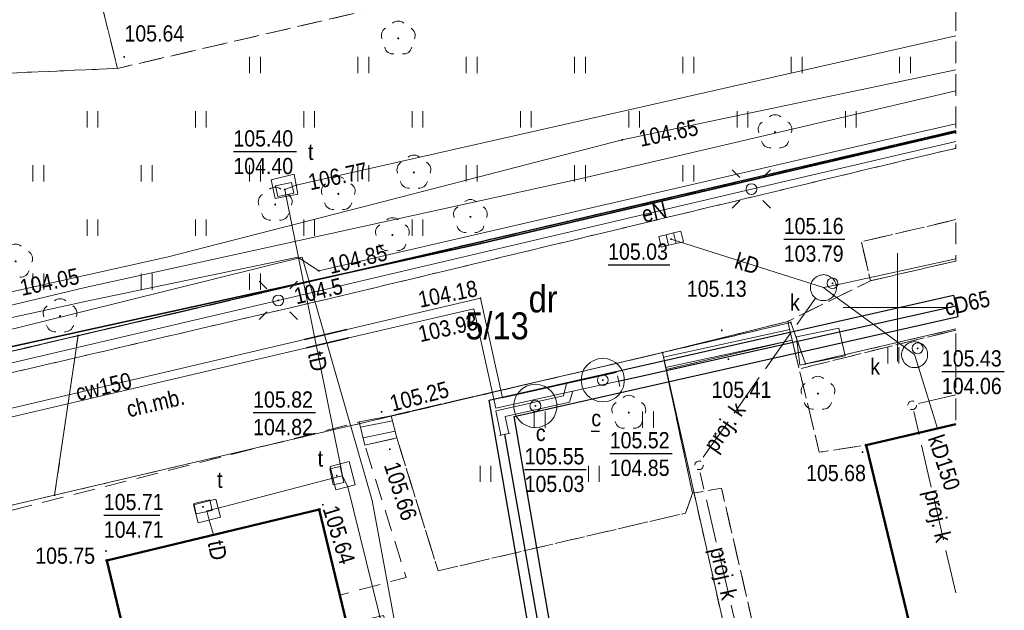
# Model space of a CAD drawing. Extents: x 7490163 to 7490671, y 5783984 to 5784563.
# Tile 40 of 43: x 7490459 to 7490505, y 5784386 to 5784413. Entities that reach past the tile are written whole.
import ezdxf
from ezdxf.enums import TextEntityAlignment as Align

# ---------------------------------------------------------------- set-up
doc = ezdxf.new("R2010")
doc.units = 0
doc.header["$MEASUREMENT"] = 0
for name, pattern in [('218-500', [1, 0.5, -0.5]), ('219-500', [0]), ('mz1.0_0.5', [1.5, 1, -0.5]), ('mz2.0_0.5', [2.5, 2, -0.5])]:
    doc.linetypes.add(name, pattern=pattern)
doc.layers.get('0').update_dxf_attribs({"linetype": 'CONTINUOUS', "lineweight": 5})
doc.layers.get('0').transparency = 0.8
for name, color, linetype, transparency in [('203-Punkt załamania granicy działki nie stabilizowany', 7, 'CONTINUOUS', 0.8), ('210-Oznaczenie użytku', 7, 'CONTINUOUS', 0.8), ('211-Nr działki', 7, 'CONTINUOUS', 0.8), ('218-Granica użytku', 7, 'CONTINUOUS', 0.8), ('219-Linia granicy', 7, 'CONTINUOUS', 0.8), ('312-Budynek (powierzchnia)', 7, 'CONTINUOUS', 0.8), ('320-część budynku wyodrębniona ze względu na liczbę kondygnacji naziemnych (powierzchnia)', 7, 'CONTINUOUS', 0.8), ('chodnik (powierzchnia)', 7, 'CONTINUOUS', 0.8), ('chodnik (powierzchnia)-Atr17', 7, 'CONTINUOUS', 0.8), ('drzewo liściaste (punkt)', 7, 'CONTINUOUS', 0.8), ('kanał ciepłowniczy (linia)', 7, 'CONTINUOUS', 0.8), ('komora podziemna - przewód ciepłowniczy (powierzchnia)', 7, 'CONTINUOUS', 0.8), ('komora podziemna - przewód kanalizacyjny (powierzchnia)', 7, 'CONTINUOUS', 0.8), ('komora podziemna - przewód telekomunikacyjny (powierzchnia)', 7, 'CONTINUOUS', 0.8), ('kratka ściekowa (punkt)', 7, 'CONTINUOUS', 0.8), ('latarnia (punkt)', 7, 'CONTINUOUS', 0.8), ('ogrodzenie trwałe (linia)', 7, 'CONTINUOUS', 0.8), ('plac gier i zabaw (powierzchnia)', 7, 'CONTINUOUS', 0.8), ('przewód ciepłowniczy (linia)', 7, 'CONTINUOUS', 0.8), ('przewód ciepłowniczy (linia)-Atr1', 7, 'CONTINUOUS', 0.8), ('przewód elektroenergetyczny (linia)', 7, 'CONTINUOUS', 0.8), ('przewód elektroenergetyczny (linia)-Atr1', 7, 'CONTINUOUS', 0.8), ('przewód kanalizacyjny (linia)', 7, 'CONTINUOUS', 0.8), ('przewód kanalizacyjny (linia)-Atr1', 7, 'CONTINUOUS', 0.8), ('przewód kanalizacyjny - projektowany lub w budowie (linia) - ob. projektowany', 7, 'CONTINUOUS', 0.8), ('przewód kanalizacyjny - projektowany lub w budowie (linia) - ob. projektowany-Atr1', 7, 'CONTINUOUS', 0.8), ('przewód telekomunikacyjny (linia)', 7, 'CONTINUOUS', 0.8), ('przewód telekomunikacyjny (linia)-Atr1', 7, 'CONTINUOUS', 0.8), ('Punkt budynku', 7, 'CONTINUOUS', 0.8), ('punkt o określonej wysokości (sieć ciepłownicza)', 7, 'CONTINUOUS', 0.8), ('punkt o określonej wysokości (sieć ciepłownicza)-Atr2', 7, 'CONTINUOUS', 0.8), ('punkt o określonej wysokości (sieć ciepłownicza)-Atr3', 7, 'CONTINUOUS', 0.8), ('punkt o określonej wysokości (sieć elektroenergetyczna)', 7, 'CONTINUOUS', 0.8), ('punkt o określonej wysokości (sieć elektroenergetyczna)-Atr2', 7, 'CONTINUOUS', 0.8), ('punkt o określonej wysokości (sieć kanalizacyjna)', 7, 'CONTINUOUS', 0.8), ('punkt o określonej wysokości (sieć kanalizacyjna)-Atr2', 7, 'CONTINUOUS', 0.8), ('punkt o określonej wysokości (sieć kanalizacyjna)-Atr3', 7, 'CONTINUOUS', 0.8), ('punkt o określonej wysokości (sieć telekomunikacyjna)', 7, 'CONTINUOUS', 0.8), ('punkt o określonej wysokości (sieć telekomunikacyjna)-Atr2', 7, 'CONTINUOUS', 0.8), ('punkt o określonej wysokości (sieć telekomunikacyjna)-Atr3', 7, 'CONTINUOUS', 0.8), ('punkt wysokościowy sztuczny', 7, 'CONTINUOUS', 0.8), ('punkt wysokościowy sztuczny-Atr2', 7, 'CONTINUOUS', 0.8), ('punkt zmiany cech lub źródła danych o położeniu przewodu (sieć ciepłownicza)', 7, 'CONTINUOUS', 0.8), ('rura ochronna - przewód ciepłowniczy (linia)', 7, 'CONTINUOUS', 0.8), ('schody w ciągu komunikacyjnym', 7, 'CONTINUOUS', 0.8), ('trawnik (powierzchnia)', 7, 'CONTINUOUS', 0.8), ('trawnik (powierzchnia) - symbol', 7, 'CONTINUOUS', 0.8), ('urządzenie techniczne projektowane lub w budowie (sieć kanalizacyjna) - punkt - ob. projektowany', 7, 'CONTINUOUS', 0.8), ('Wstawianie ramki sekcyjnej z opisem', 7, 'CONTINUOUS', 0.8), ('właz okrągły - siec ciepłownicza (punkt)', 7, 'CONTINUOUS', 0.8), ('właz okrągły - siec ciepłownicza (punkt)-Atr17', 7, 'CONTINUOUS', 0.8), ('właz okrągły - siec kanalizacyjna (punkt)', 7, 'CONTINUOUS', 0.8), ('właz okrągły - siec kanalizacyjna (punkt)-Atr17', 7, 'CONTINUOUS', 0.8), ('właz prostokątny - siec telekomunikacyjna (punkt)', 7, 'CONTINUOUS', 0.8), ('właz prostokątny - siec telekomunikacyjna (punkt)-Atr17', 7, 'CONTINUOUS', 0.8)]:
    doc.layers.add(name, color=color, linetype=linetype, transparency=transparency)
doc.styles.get("Standard").update_dxf_attribs({"font": 'txt', "width": 0.75})
doc.linetypes.add('902-500', pattern='A,3.75,0,[1,ksztalty.shx,S=0.5,R=0,X=0,Y=0],3.75', length=7.5)

# ---------------------------------------------------------------- blocks, each defined once
blk = doc.blocks.new('PW02')
at = {"linetype": 'Continuous', "lineweight": 13}
h = blk.add_hatch(color=0, dxfattribs=at)
edge = h.paths.add_edge_path()
edge.add_arc((0, 0), 0.045, 0, 360)
blk = doc.blocks.new('US22B')
at = {"color": 0, "linetype": 'Continuous', "lineweight": 0}
blk.add_lwpolyline([(-0.375, -0.25), (0.375, -0.25), (0.375, 0.25), (-0.375, 0.25)], close=True, dxfattribs=at)
blk = doc.blocks.new('PW01')
at = {"linetype": 'Continuous', "lineweight": 13}
h = blk.add_hatch(color=0, dxfattribs=at)
edge = h.paths.add_edge_path()
edge.add_arc((0, 0), 0.045, 0, 360)
blk = doc.blocks.new('SM01')
at = {"color": 0, "linetype": 'Continuous', "lineweight": 13}
for p, q in [((-0.53, 0.531), (-0.883, 0.884)), ((0.531, 0.531), (0.884, 0.884)), ((-0.53, -0.53), (-0.883, -0.883)), ((0.531, -0.53), (0.884, -0.883))]:
    blk.add_line(p, q, dxfattribs=at)
blk.add_circle((0, 0), 0.25, dxfattribs=at)
blk = doc.blocks.new('OP021')
at = {"linetype": 'Continuous', "lineweight": 13}
h = blk.add_hatch(color=0, dxfattribs=at)
edge = h.paths.add_edge_path()
edge.add_arc((0, 0), 0.05, 0, 360)
at = {"color": 0, "linetype": 'Continuous', "lineweight": 13}
for centre, start, end in [((-0.38, 0.124), 121.308, 202.548), ((0, 0.4), 49.272, 130.728), ((0.38, 0.124), 337.452, 58.692), ((-0.235, -0.324), 193.221, 274.871), ((0.235, -0.324), 265.129, 346.779)]:
    blk.add_arc(centre, 0.4, start, end, dxfattribs=at)
blk = doc.blocks.new('XX_01')
at = {"color": 0, "linetype": 'Continuous', "lineweight": 13}
blk.add_line((0, -0.25), (0, 0.25), dxfattribs=at)
blk = doc.blocks.new('US22')
at = {"color": 0, "linetype": 'Continuous', "lineweight": 13}
blk.add_circle((0, 0), 0.25, dxfattribs=at)
blk = doc.blocks.new('US05')
at = {"color": 0, "linetype": 'Continuous', "lineweight": 13}
for p, q in [((-0.525, -0.25), (-0.525, 0.25)), ((-0.525, 0.25), (-0.175, 0.25)), ((-0.175, -0.25), (-0.175, 0.25)), ((-0.175, 0.25), (0.175, 0.25)), ((0.175, -0.25), (0.175, 0.25)), ((0.175, 0.25), (0.525, 0.25)), ((0.525, -0.25), (0.525, 0.25)), ((-0.525, -0.25), (-0.175, -0.25)), ((-0.175, -0.25), (0.175, -0.25)), ((0.175, -0.25), (0.525, -0.25))]:
    blk.add_line(p, q, dxfattribs=at)
blk = doc.blocks.new('TU04')
at = {"color": 0, "linetype": 'Continuous', "lineweight": 13}
for p, q in [((0, 0), (0, 0.75)), ((0.5, 0), (0.5, 0.75))]:
    blk.add_line(p, q, dxfattribs=at)
blk = doc.blocks.new('US01P')
at = {"color": 0, "linetype": 'Continuous', "lineweight": 13}
for points in [[(0.082, 0.181), (0.072, 0.186), (0.034, 0.197), (-0.006, 0.2), (-0.046, 0.194), (-0.084, 0.182), (-0.118, 0.161), (-0.148, 0.135), (-0.172, 0.103), (-0.189, 0.066), (-0.198, 0.028), (-0.2, -0.001)], [(-0.082, -0.182), (-0.061, -0.191), (-0.022, -0.199), (0.018, -0.199), (0.057, -0.192), (0.094, -0.177), (0.127, -0.155), (0.155, -0.126), (0.177, -0.093), (0.192, -0.056), (0.199, -0.016), (0.2, 0)]]:
    blk.add_lwpolyline(points, dxfattribs=at)
blk = doc.blocks.new('203')
at = {"linetype": 'Continuous', "lineweight": 0}
h = blk.add_hatch(color=0, dxfattribs=at)
edge = h.paths.add_edge_path()
edge.add_arc((0, 0), 0.045, 0, 360)
blk = doc.blocks.new('PUNKTBUD')
at = {"color": 0}
blk.add_circle((0, 0), 0.045, dxfattribs=at)

msp = doc.modelspace()

# ---------------------------------------------------------------- linework, layer by layer
at = {"layer": '218-Granica użytku', "color": 3, "linetype": '218-500', "lineweight": 18, "flags": 128}
for points in [[(7490502.69, 5784408.164), (7490462.18, 5784398.7)], [(7490489.15, 5784397.91), (7490495.08, 5784399.3)], [(7490495.08, 5784399.3), (7490495.75, 5784397.39)], [(7490462.18, 5784398.7), (7490453.72, 5784396.71)], [(7490461.1, 5784391.33), (7490462.18, 5784398.7)], [(7490495.75, 5784397.39), (7490502.69, 5784399.002)], [(7490489.15, 5784397.91), (7490461.1, 5784391.33)], [(7490497.71, 5784359.9), (7490489.15, 5784397.91)], [(7490461.1, 5784391.33), (7490448.6, 5784388.4)]]:
    msp.add_lwpolyline(points, dxfattribs=at)
at = {"layer": '219-Linia granicy', "color": 7, "linetype": '219-500', "lineweight": 18, "flags": 128}
for points in [[(7490502.69, 5784408.164), (7490462.18, 5784398.7)], [(7490495.08, 5784399.3), (7490489.15, 5784397.91)], [(7490495.08, 5784399.3), (7490495.75, 5784397.39)], [(7490453.72, 5784396.71), (7490462.18, 5784398.7)], [(7490462.18, 5784398.7), (7490461.1, 5784391.33)], [(7490502.69, 5784399.002), (7490495.75, 5784397.39)], [(7490461.1, 5784391.33), (7490489.15, 5784397.91)], [(7490489.15, 5784397.91), (7490497.71, 5784359.9)], [(7490461.1, 5784391.33), (7490448.6, 5784388.4)]]:
    msp.add_lwpolyline(points, dxfattribs=at)
at = {"layer": '312-Budynek (powierzchnia)', "color": 7, "linetype": 'Continuous', "lineweight": 50, "flags": 128}
for points in [[(7490498.56, 5784393.64), (7490502.69, 5784394.61)], [(7490502.69, 5784376.575), (7490498.56, 5784393.64)], [(7490463.51, 5784388.31), (7490473.31, 5784390.67)], [(7490473.31, 5784390.67), (7490474.58, 5784385.37)], [(7490471.16, 5784356.44), (7490463.51, 5784388.31)]]:
    msp.add_lwpolyline(points, dxfattribs=at)
at = {"layer": '320-część budynku wyodrębniona ze względu na liczbę kondygnacji naziemnych (powierzchnia)', "color": 7, "linetype": 'Continuous', "lineweight": 18, "flags": 128}
msp.add_lwpolyline([(7490478.24, 5784369.62), (7490475.22, 5784382.24), (7490474.58, 5784385.37), (7490473.31, 5784390.67), (7490463.51, 5784388.31), (7490471.16, 5784356.44), (7490480.85, 5784358.77), (7490479.03, 5784366.37)], close=True, dxfattribs=at)
at = {"layer": 'chodnik (powierzchnia)', "color": 7, "linetype": 'mz1.0_0.5', "lineweight": 18, "flags": 128}
for points in [[(7490442.68, 5784393.19), (7490454.2, 5784395.84), (7490474.32, 5784400.53), (7490501.67, 5784407.11), (7490502.69, 5784407.342)], [(7490502.69, 5784404.05), (7490498.33, 5784403.03), (7490498.76, 5784401.23), (7490494.94, 5784399.35), (7490489.15, 5784397.91), (7490476.64, 5784395), (7490475.16, 5784394.71), (7490454.83, 5784389.55), (7490444.14, 5784387.35), (7490442.96, 5784385.37), (7490438.82, 5784393.1), (7490442.68, 5784393.19)], [(7490502.69, 5784398.946), (7490495.46, 5784397.16), (7490495.14, 5784398.49), (7490494.94, 5784399.35), (7490498.76, 5784401.23), (7490502.69, 5784402.14)], [(7490502.69, 5784354.388), (7490500.52, 5784353.75), (7490499.38, 5784359.13), (7490491.88, 5784391.65), (7490490.54, 5784391.42), (7490489.32, 5784397.13), (7490495.14, 5784398.49)], [(7490495.14, 5784398.49), (7490495.46, 5784397.16), (7490496.39, 5784393.31), (7490498.56, 5784393.64), (7490502.69, 5784376.575)], [(7490499.38, 5784359.13), (7490491.88, 5784391.65), (7490490.54, 5784391.42), (7490490.22, 5784390.5), (7490478.8, 5784387.84), (7490476.89, 5784393.97), (7490475.42, 5784393.64), (7490477.32, 5784387.53), (7490474.26, 5784386.72), (7490474.58, 5784385.37), (7490476.28, 5784385.78), (7490477.02, 5784382.67), (7490477.36, 5784380.51), (7490478.9, 5784380.18), (7490480.81, 5784372.04), (7490477.82, 5784371.36), (7490478.24, 5784369.62), (7490479.78, 5784370), (7490480.56, 5784366.74), (7490480.99, 5784364.7), (7490493.33, 5784367.51), (7490494.15, 5784367.1), (7490497.59, 5784352.17), (7490492.86, 5784351.11), (7490493, 5784350.43), (7490494.29, 5784350.74), (7490495.02, 5784347.62), (7490493.72, 5784347.32), (7490494.28, 5784344.86), (7490498.3, 5784345.94), (7490499.26, 5784345.28), (7490501.05, 5784337.18), (7490500.66, 5784336.44), (7490496.38, 5784335.55), (7490496.63, 5784334.43), (7490498.02, 5784334.74), (7490498.72, 5784331.63), (7490499.23, 5784329.39), (7490502.08, 5784330.05), (7490502.39, 5784329.89), (7490502.69, 5784329.961)]]:
    msp.add_lwpolyline(points, dxfattribs=at)
at = {"layer": 'kanał ciepłowniczy (linia)', "color": 212, "linetype": 'CONTINUOUS', "lineweight": 25}
for p, q in [((7490481.156, 5784395.723), (7490502.58, 5784400.56)), ((7490502.58, 5784400.56), (7490502.69, 5784400.072)), ((7490502.8, 5784399.584), (7490502.69, 5784400.072)), ((7490482.304, 5784394.957), (7490502.8, 5784399.584)), ((7490484.127, 5784378.517), (7490481.156, 5784395.723)), ((7490485.113, 5784378.683), (7490482.304, 5784394.957))]:
    msp.add_line(p, q, dxfattribs=at)
at = {"layer": 'kanał ciepłowniczy (linia)', "color": 212, "linetype": 'Continuous', "lineweight": 25, "flags": 128}
for points in [[(7490487.13, 5784396.59), (7490502.69, 5784400.078)], [(7490495.02, 5784341.56), (7490500.62, 5784342.69), (7490497.34, 5784358.69), (7490494.33, 5784373.76), (7490485.82, 5784372.49), (7490485.27, 5784374.86), (7490485.16, 5784375.45), (7490484.71, 5784378.05), (7490484.62, 5784378.6), (7490481.88, 5784394.14)]]:
    msp.add_lwpolyline(points, dxfattribs=at)
at = {"layer": 'komora podziemna - przewód ciepłowniczy (powierzchnia)', "color": 212, "linetype": 'Continuous', "lineweight": 18, "flags": 128}
for points in [[(7490486.19, 5784397.62), (7490486.4, 5784397.64), (7490486.61, 5784397.62), (7490486.81, 5784397.55), (7490486.99, 5784397.45), (7490487.14, 5784397.31), (7490487.27, 5784397.14), (7490487.35, 5784396.95), (7490487.39, 5784396.74), (7490487.39, 5784396.54), (7490487.35, 5784396.33), (7490487.27, 5784396.14), (7490487.14, 5784395.97), (7490486.99, 5784395.83), (7490486.81, 5784395.73), (7490486.61, 5784395.66), (7490486.4, 5784395.64), (7490486.19, 5784395.66), (7490485.99, 5784395.73), (7490485.81, 5784395.83), (7490485.66, 5784395.97), (7490485.53, 5784396.14), (7490485.45, 5784396.33), (7490485.41, 5784396.54), (7490485.41, 5784396.74), (7490485.45, 5784396.95), (7490485.53, 5784397.14), (7490485.66, 5784397.31), (7490485.81, 5784397.45), (7490485.99, 5784397.55)], [(7490483.08, 5784396.43), (7490483.29, 5784396.45), (7490483.5, 5784396.43), (7490483.7, 5784396.36), (7490483.88, 5784396.26), (7490484.03, 5784396.12), (7490484.16, 5784395.95), (7490484.24, 5784395.76), (7490484.28, 5784395.55), (7490484.28, 5784395.35), (7490484.24, 5784395.14), (7490484.16, 5784394.95), (7490484.03, 5784394.78), (7490483.88, 5784394.64), (7490483.7, 5784394.54), (7490483.5, 5784394.47), (7490483.29, 5784394.45), (7490483.08, 5784394.47), (7490482.88, 5784394.54), (7490482.7, 5784394.64), (7490482.55, 5784394.78), (7490482.42, 5784394.95), (7490482.34, 5784395.14), (7490482.3, 5784395.35), (7490482.3, 5784395.55), (7490482.34, 5784395.76), (7490482.42, 5784395.95), (7490482.55, 5784396.12), (7490482.7, 5784396.26), (7490482.88, 5784396.36)]]:
    msp.add_lwpolyline(points, close=True, dxfattribs=at)
at = {"layer": 'komora podziemna - przewód kanalizacyjny (powierzchnia)', "color": 34, "linetype": 'Continuous', "lineweight": 18, "flags": 128}
for points in [[(7490497.18, 5784400.91), (7490497.18, 5784400.85), (7490497.17, 5784400.79), (7490497.16, 5784400.73), (7490497.14, 5784400.68), (7490497.11, 5784400.62), (7490497.08, 5784400.57), (7490497.04, 5784400.52), (7490497.01, 5784400.48), (7490496.96, 5784400.44), (7490496.91, 5784400.41), (7490496.86, 5784400.38), (7490496.81, 5784400.35), (7490496.76, 5784400.33), (7490496.7, 5784400.32), (7490496.64, 5784400.31), (7490496.58, 5784400.31), (7490496.52, 5784400.31), (7490496.46, 5784400.32), (7490496.41, 5784400.33), (7490496.35, 5784400.35), (7490496.3, 5784400.38), (7490496.25, 5784400.41), (7490496.2, 5784400.44), (7490496.16, 5784400.48), (7490496.12, 5784400.52), (7490496.08, 5784400.57), (7490496.05, 5784400.62), (7490496.03, 5784400.68), (7490496.01, 5784400.73), (7490495.99, 5784400.79), (7490495.98, 5784400.85), (7490495.98, 5784400.91), (7490495.98, 5784400.96), (7490495.99, 5784401.02), (7490496.01, 5784401.08), (7490496.03, 5784401.13), (7490496.05, 5784401.19), (7490496.08, 5784401.24), (7490496.12, 5784401.29), (7490496.16, 5784401.33), (7490496.2, 5784401.37), (7490496.25, 5784401.4), (7490496.3, 5784401.43), (7490496.35, 5784401.46), (7490496.41, 5784401.48), (7490496.46, 5784401.49), (7490496.52, 5784401.5), (7490496.58, 5784401.51), (7490496.64, 5784401.5), (7490496.7, 5784401.49), (7490496.76, 5784401.48), (7490496.81, 5784401.46), (7490496.86, 5784401.43), (7490496.91, 5784401.4), (7490496.96, 5784401.37), (7490497.01, 5784401.33), (7490497.04, 5784401.29), (7490497.08, 5784401.24), (7490497.11, 5784401.19), (7490497.14, 5784401.13), (7490497.16, 5784401.08), (7490497.17, 5784401.02), (7490497.18, 5784400.96)], [(7490501.39, 5784397.82), (7490501.39, 5784397.76), (7490501.38, 5784397.7), (7490501.37, 5784397.64), (7490501.35, 5784397.59), (7490501.32, 5784397.53), (7490501.29, 5784397.48), (7490501.25, 5784397.43), (7490501.22, 5784397.39), (7490501.17, 5784397.35), (7490501.12, 5784397.32), (7490501.07, 5784397.29), (7490501.02, 5784397.26), (7490500.97, 5784397.24), (7490500.91, 5784397.23), (7490500.85, 5784397.22), (7490500.79, 5784397.22), (7490500.73, 5784397.22), (7490500.67, 5784397.23), (7490500.62, 5784397.24), (7490500.56, 5784397.26), (7490500.51, 5784397.29), (7490500.46, 5784397.32), (7490500.41, 5784397.35), (7490500.37, 5784397.39), (7490500.33, 5784397.43), (7490500.29, 5784397.48), (7490500.26, 5784397.53), (7490500.24, 5784397.59), (7490500.22, 5784397.64), (7490500.2, 5784397.7), (7490500.19, 5784397.76), (7490500.19, 5784397.82), (7490500.19, 5784397.87), (7490500.2, 5784397.93), (7490500.22, 5784397.99), (7490500.24, 5784398.04), (7490500.26, 5784398.1), (7490500.29, 5784398.15), (7490500.33, 5784398.2), (7490500.37, 5784398.24), (7490500.41, 5784398.28), (7490500.46, 5784398.31), (7490500.51, 5784398.34), (7490500.56, 5784398.37), (7490500.62, 5784398.39), (7490500.67, 5784398.4), (7490500.73, 5784398.41), (7490500.79, 5784398.42), (7490500.85, 5784398.41), (7490500.91, 5784398.4), (7490500.97, 5784398.39), (7490501.02, 5784398.37), (7490501.07, 5784398.34), (7490501.12, 5784398.31), (7490501.17, 5784398.28), (7490501.22, 5784398.24), (7490501.25, 5784398.2), (7490501.29, 5784398.15), (7490501.32, 5784398.1), (7490501.35, 5784398.04), (7490501.37, 5784397.99), (7490501.38, 5784397.93), (7490501.39, 5784397.87)]]:
    msp.add_lwpolyline(points, close=True, dxfattribs=at)
at = {"layer": 'komora podziemna - przewód telekomunikacyjny (powierzchnia)', "color": 30, "linetype": 'Continuous', "lineweight": 18, "flags": 128}
for points in [[(7490471.1, 5784405.88), (7490472.15, 5784406.15), (7490472.33, 5784405.23), (7490471.28, 5784405.02)], [(7490473.81, 5784392.65), (7490474.7, 5784392.88), (7490474.97, 5784391.81), (7490474.08, 5784391.58)], [(7490467.51, 5784390.88), (7490468.54, 5784391.14), (7490468.75, 5784390.31), (7490467.72, 5784390.05)]]:
    msp.add_lwpolyline(points, close=True, dxfattribs=at)
at = {"layer": 'ogrodzenie trwałe (linia)', "color": 7, "linetype": '902-500', "lineweight": 35, "flags": 128}
msp.add_lwpolyline([(7490502.69, 5784408.091), (7490480.57, 5784402.91), (7490454.3, 5784397.13), (7490451.04, 5784410.25), (7490434.07, 5784406.93), (7490419.11, 5784435.68)], dxfattribs=at)
at = {"layer": 'plac gier i zabaw (powierzchnia)', "color": 7, "linetype": 'mz1.0_0.5', "lineweight": 18, "flags": 128}
msp.add_lwpolyline([(7490460.16, 5784426.63), (7490487.61, 5784433.18), (7490491.52, 5784417.43), (7490464, 5784411.03)], close=True, dxfattribs=at)
at = {"layer": 'przewód ciepłowniczy (linia)', "color": 212, "linetype": 'Continuous', "lineweight": 18, "flags": 128}
for points in [[(7490451.05, 5784393.46), (7490480.75, 5784400.42), (7490481.77, 5784395.83), (7490484.72, 5784396.48), (7490487.04, 5784396.99)], [(7490487.13, 5784396.59), (7490485.01, 5784396.13), (7490481.47, 5784395.35), (7490480.45, 5784399.94), (7490474.68, 5784398.59), (7490472.73, 5784398.13), (7490451.18, 5784393.08)], [(7490487.13, 5784396.59), (7490502.69, 5784400.078)], [(7490481.7, 5784394.1), (7490481.46, 5784395.23), (7490484.58, 5784395.92), (7490484.72, 5784396.48)], [(7490482.06, 5784394.18), (7490481.89, 5784394.96), (7490484.87, 5784395.62), (7490485.01, 5784396.13)], [(7490495.02, 5784341.56), (7490500.62, 5784342.69), (7490497.34, 5784358.69), (7490494.33, 5784373.76), (7490485.82, 5784372.49), (7490485.27, 5784374.86), (7490485.16, 5784375.45), (7490484.71, 5784378.05), (7490484.62, 5784378.6), (7490481.88, 5784394.14)]]:
    msp.add_lwpolyline(points, dxfattribs=at)
at = {"layer": 'przewód elektroenergetyczny (linia)', "color": 1, "linetype": 'Continuous', "lineweight": 18, "flags": 128}
for points in [[(7490445.1, 5784406.96), (7490447.54, 5784406.72), (7490449.04, 5784399), (7490451.21, 5784399.16), (7490454.58, 5784399.69), (7490458.97, 5784400.68), (7490466.34, 5784402.34), (7490475.82, 5784404.76), (7490487.29, 5784407.73), (7490502.69, 5784410.964)], [(7490450.68, 5784398.08), (7490462.51, 5784400.92), (7490485.42, 5784405.95), (7490502.69, 5784409.989)], [(7490444.24, 5784401.82), (7490445.66, 5784396.6), (7490462.73, 5784400.32), (7490472.33, 5784402.32), (7490473.3, 5784401.69), (7490500.19, 5784407.9), (7490502.69, 5784408.472)], [(7490445.36, 5784376.64), (7490437.58, 5784391.1), (7490442.58, 5784393.48), (7490450.05, 5784395.32), (7490471.42, 5784400.32), (7490493.26, 5784405.46), (7490502.69, 5784407.657)], [(7490445.25, 5784406.28), (7490447.5, 5784406.88), (7490450, 5784396.73), (7490472.52, 5784402.31), (7490475.76, 5784391.09), (7490476.97, 5784384.51), (7490482.81, 5784359.47), (7490484.05, 5784355.63), (7490493.4, 5784358.62), (7490494.66, 5784352.09), (7490495.34, 5784348.56), (7490494.87, 5784348.26)]]:
    msp.add_lwpolyline(points, dxfattribs=at)
at = {"layer": 'przewód kanalizacyjny (linia)', "color": 34, "linetype": 'Continuous', "lineweight": 18, "flags": 128}
for points in [[(7490489.55, 5784403.15), (7490496.58, 5784400.91)], [(7490502.69, 5784402.236), (7490497.2, 5784401.04), (7490496.58, 5784400.91)], [(7490496.58, 5784400.91), (7490497.04, 5784400.57), (7490500.79, 5784397.82)], [(7490500.79, 5784397.82), (7490500.97, 5784397.24), (7490501.84, 5784394.41)]]:
    msp.add_lwpolyline(points, dxfattribs=at)
at = {"layer": 'przewód kanalizacyjny - projektowany lub w budowie (linia) - ob. projektowany', "color": 34, "linetype": 'mz2.0_0.5', "lineweight": 18, "flags": 128}
for points in [[(7490491.03, 5784393.08), (7490496.21, 5784400.43)], [(7490500.97, 5784395.56), (7490502.69, 5784395.955)], [(7490502.69, 5784386.827), (7490500.75, 5784395.2)], [(7490492.78, 5784384.3), (7490490.89, 5784392.36)]]:
    msp.add_lwpolyline(points, dxfattribs=at)
at = {"layer": 'przewód telekomunikacyjny (linia)', "color": 30, "linetype": 'Continuous', "lineweight": 18, "flags": 128}
for points in [[(7490502.69, 5784412.531), (7490472.25, 5784405.64), (7490471.72, 5784405.44)], [(7490471.72, 5784405.44), (7490471.78, 5784405.12), (7490474.28, 5784392.77), (7490474.39, 5784392.23)], [(7490474.39, 5784392.23), (7490473.94, 5784392.11), (7490468.65, 5784390.73), (7490468.13, 5784390.6), (7490468.24, 5784390.18), (7490468.43, 5784389.5)], [(7490483.54, 5784354.41), (7490483.66, 5784354.87), (7490479.15, 5784373.37), (7490474.63, 5784391.72), (7490474.39, 5784392.23)]]:
    msp.add_lwpolyline(points, dxfattribs=at)
at = {"layer": 'punkt o określonej wysokości (sieć ciepłownicza)-Atr2', "color": 7, "flags": 128}
for points in [[(7490486.72, 5784393.26), (7490489.6, 5784393.26)], [(7490482.79, 5784392.52), (7490485.638, 5784392.52)]]:
    msp.add_lwpolyline(points, dxfattribs=at)
at = {"layer": 'punkt o określonej wysokości (sieć kanalizacyjna)-Atr2', "color": 7, "flags": 128}
for points in [[(7490494.752, 5784403.149), (7490497.568, 5784403.149)], [(7490486.646, 5784401.967), (7490489.489, 5784401.967)], [(7490502.051, 5784397.038), (7490504.931, 5784397.038)]]:
    msp.add_lwpolyline(points, dxfattribs=at)
at = {"layer": 'punkt o określonej wysokości (sieć telekomunikacyjna)-Atr2', "color": 7, "flags": 128}
for points in [[(7490469.349, 5784407.193), (7490472.256, 5784407.193)], [(7490470.261, 5784395.14), (7490473.141, 5784395.14)], [(7490463.371, 5784390.408), (7490465.959, 5784390.408)]]:
    msp.add_lwpolyline(points, dxfattribs=at)
at = {"layer": 'rura ochronna - przewód ciepłowniczy (linia)', "color": 212, "linetype": 'Continuous', "lineweight": 35, "flags": 128}
for points in [[(7490472.64, 5784398.52), (7490474.58, 5784398.98)], [(7490472.73, 5784398.13), (7490474.68, 5784398.59)]]:
    msp.add_lwpolyline(points, dxfattribs=at)
at = {"layer": 'schody w ciągu komunikacyjnym', "color": 7, "linetype": 'Continuous', "lineweight": 18, "flags": 128}
for points in [[(7490495.14, 5784398.49), (7490489.32, 5784397.13), (7490489.15, 5784397.91), (7490494.94, 5784399.35)], [(7490495.14, 5784398.49), (7490489.32, 5784397.13), (7490489.15, 5784397.91), (7490494.94, 5784399.35)], [(7490497.58, 5784397.76), (7490495.5, 5784397.33), (7490495.34, 5784398.64), (7490497.3, 5784399.04)], [(7490497.58, 5784397.76), (7490495.5, 5784397.33), (7490495.34, 5784398.64), (7490497.3, 5784399.04)], [(7490476.89, 5784393.97), (7490475.42, 5784393.64), (7490475.16, 5784394.71), (7490476.64, 5784395)], [(7490476.89, 5784393.97), (7490475.42, 5784393.64), (7490475.16, 5784394.71), (7490476.64, 5784395)]]:
    msp.add_lwpolyline(points, close=True, dxfattribs=at)
for points in [[(7490489.194, 5784397.707), (7490495.026, 5784398.978)], [(7490489.301, 5784397.219), (7490495.14, 5784398.491)], [(7490475.22, 5784394.462), (7490476.696, 5784394.768)], [(7490475.339, 5784393.975), (7490476.814, 5784394.282)]]:
    msp.add_lwpolyline(points, dxfattribs=at)
at = {"layer": 'trawnik (powierzchnia)', "color": 7, "linetype": 'mz1.0_0.5', "lineweight": 18, "flags": 128}
for points in [[(7490501.35, 5784446.26), (7490502.69, 5784446.57), (7490502.69, 5784441.24), (7490489.06, 5784437.99), (7490486.64, 5784437.41), (7490487.61, 5784433.18), (7490460.16, 5784426.63), (7490464, 5784411.03), (7490451, 5784410.47), (7490438.13, 5784408.12), (7490434.29, 5784407.41), (7490419.11, 5784435.68), (7490426.76, 5784441.46), (7490432.33, 5784445.67), (7490433.66, 5784444.98), (7490436.34, 5784433.41), (7490457.61, 5784438.33), (7490500.86, 5784448.33)], [(7490419.11, 5784435.68), (7490434.29, 5784407.41), (7490438.13, 5784408.12), (7490451, 5784410.47), (7490453.72, 5784396.71), (7490502.69, 5784408.13), (7490502.69, 5784407.34), (7490501.67, 5784407.11), (7490474.32, 5784400.53), (7490454.2, 5784395.84), (7490442.68, 5784393.19), (7490438.82, 5784393.1), (7490435.63, 5784399.25), (7490437.33, 5784400.13), (7490437.6, 5784399.71), (7490441.49, 5784398.63), (7490448.66, 5784400.3), (7490447.08, 5784407.64), (7490445.07, 5784407.11), (7490440.11, 5784406), (7490434.9, 5784404.71), (7490435.16, 5784404.21), (7490433.39, 5784403.31), (7490416.6, 5784434.5), (7490413.2, 5784440.93), (7490415.11, 5784442.47)], [(7490494.09, 5784417.98), (7490502.69, 5784419.95), (7490502.69, 5784408.13), (7490453.72, 5784396.71), (7490451, 5784410.47), (7490464, 5784411.03), (7490491.52, 5784417.43), (7490487.61, 5784433.18), (7490489.94, 5784433.74)], [(7490502.69, 5784402.14), (7490498.76, 5784401.23), (7490498.33, 5784403.03), (7490502.69, 5784404.05)], [(7490502.69, 5784394.61), (7490498.56, 5784393.64), (7490496.39, 5784393.31), (7490495.46, 5784397.16), (7490502.69, 5784398.95)], [(7490489.32, 5784397.13), (7490490.54, 5784391.42), (7490490.22, 5784390.5), (7490478.8, 5784387.84), (7490476.89, 5784393.97), (7490476.64, 5784395), (7490489.15, 5784397.91)]]:
    msp.add_lwpolyline(points, close=True, dxfattribs=at)
at = {"layer": 'Wstawianie ramki sekcyjnej z opisem', "color": 7, "linetype": 'Continuous', "lineweight": 13, "flags": 128}
for points in [[(7490500, 5784397.5), (7490500, 5784402.5)], [(7490497.5, 5784400), (7490502.5, 5784400)]]:
    msp.add_lwpolyline(points, dxfattribs=at)
at = {"layer": 'właz okrągły - siec ciepłownicza (punkt)-Atr17', "color": 7, "flags": 128}
msp.add_lwpolyline([(7490485.87, 5784394.28), (7490486.253, 5784394.28)], dxfattribs=at)

# ---------------------------------------------------------------- block references
at = {"layer": '203-Punkt załamania granicy działki nie stabilizowany', "color": 7, "linetype": 'Continuous', "lineweight": 18}
for p in [(7490495.08, 5784399.3), (7490462.18, 5784398.7), (7490489.15, 5784397.91), (7490495.75, 5784397.39), (7490461.1, 5784391.33)]:
    msp.add_blockref('203', p, dxfattribs=at)
at = {"layer": 'drzewo liściaste (punkt)', "color": 94, "linetype": 'Continuous', "lineweight": 13}
for p in [(7490476.96, 5784412.42), (7490494.35, 5784408.09), (7490477.68, 5784406.23), (7490474.19, 5784405.24), (7490471.28, 5784404.75), (7490480.29, 5784404.18), (7490476.69, 5784403.34), (7490459.3, 5784402.12), (7490461.35, 5784399.6), (7490496.33, 5784396.02), (7490487.6, 5784395.14)]:
    msp.add_blockref('OP021', p, dxfattribs=at)
at = {"layer": 'kratka ściekowa (punkt)', "color": 7, "linetype": 'Continuous', "lineweight": 18, "rotation": 13.805}
msp.add_blockref('US05', (7490489.55, 5784403.15), dxfattribs=at)
at = {"layer": 'latarnia (punkt)', "color": 7, "linetype": 'Continuous', "lineweight": 18}
for p in [(7490493.26, 5784405.46), (7490471.42, 5784400.32)]:
    msp.add_blockref('SM01', p, dxfattribs=at)
at = {"layer": 'Punkt budynku', "color": 5, "linetype": 'Continuous', "lineweight": 18}
for p in [(7490498.56, 5784393.64), (7490473.31, 5784390.67), (7490463.51, 5784388.31)]:
    msp.add_blockref('PUNKTBUD', p, dxfattribs=at)
at = {"layer": 'punkt o określonej wysokości (sieć ciepłownicza)', "color": 212, "linetype": 'Continuous', "lineweight": 13}
for p in [(7490480.75, 5784400.42), (7490486.4, 5784396.64), (7490486.4, 5784396.64), (7490483.29, 5784395.45)]:
    msp.add_blockref('PW01', p, dxfattribs=at)
at = {"layer": 'punkt o określonej wysokości (sieć elektroenergetyczna)', "color": 1, "linetype": 'Continuous', "lineweight": 13}
for p in [(7490487.29, 5784407.73), (7490473.3, 5784401.69), (7490471.42, 5784400.32)]:
    msp.add_blockref('PW01', p, dxfattribs=at)
at = {"layer": 'punkt o określonej wysokości (sieć kanalizacyjna)', "color": 34, "linetype": 'Continuous', "lineweight": 13, "rotation": 13.805}
msp.add_blockref('PW01', (7490489.55, 5784403.15), dxfattribs=at)
at = {"layer": 'punkt o określonej wysokości (sieć kanalizacyjna)', "color": 34, "linetype": 'Continuous', "lineweight": 13}
for p in [(7490497, 5784401.11), (7490497.2, 5784401.04), (7490497.04, 5784400.57), (7490500.93, 5784398.11), (7490500.97, 5784397.24)]:
    msp.add_blockref('PW01', p, dxfattribs=at)
at = {"layer": 'punkt o określonej wysokości (sieć telekomunikacyjna)', "color": 30, "linetype": 'Continuous', "lineweight": 13}
for p, rotation in [((7490471.72, 5784405.44), 11.846), ((7490474.12, 5784392.23), 102.212), ((7490467.95, 5784390.79), 192.4479999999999)]:
    msp.add_blockref('PW01', p, dxfattribs=dict(at, rotation=rotation))
for p in [(7490472.25, 5784405.64), (7490471.78, 5784405.12), (7490473.94, 5784392.11)]:
    msp.add_blockref('PW01', p, dxfattribs=at)
at = {"layer": 'punkt wysokościowy sztuczny', "color": 7, "linetype": 'Continuous', "lineweight": 13}
for p in [(7490464.31, 5784411.56), (7490491.89, 5784398.94), (7490492.2, 5784397.61), (7490476.19, 5784395.18), (7490476.57, 5784393.45), (7490498.39, 5784393.32), (7490473.48, 5784390.89), (7490463.47, 5784388.75)]:
    msp.add_blockref('PW02', p, dxfattribs=at)
at = {"layer": 'punkt zmiany cech lub źródła danych o położeniu przewodu (sieć ciepłownicza)', "color": 7, "linetype": 'Continuous', "lineweight": 18}
for p, rotation in [((7490487.13, 5784396.59), 11.853), ((7490481.88, 5784394.14), 283.57)]:
    msp.add_blockref('XX_01', p, dxfattribs=dict(at, rotation=rotation))
at = {"layer": 'trawnik (powierzchnia) - symbol', "color": 7, "linetype": 'Continuous', "lineweight": 18}
for p in [(7490470.099, 5784410.809), (7490475.099, 5784410.809), (7490480.099, 5784410.809), (7490485.099, 5784410.809), (7490490.099, 5784410.809), (7490495.099, 5784410.809), (7490500.099, 5784410.809), (7490462.599, 5784408.309), (7490467.599, 5784408.309), (7490472.599, 5784408.309), (7490477.599, 5784408.309), (7490482.599, 5784408.309), (7490487.599, 5784408.309), (7490492.599, 5784408.309), (7490497.599, 5784408.309), (7490460.099, 5784405.809), (7490465.099, 5784405.809), (7490470.099, 5784405.809), (7490475.099, 5784405.809), (7490480.099, 5784405.809), (7490485.099, 5784405.809), (7490490.099, 5784405.809), (7490462.599, 5784403.309), (7490467.599, 5784403.309), (7490472.599, 5784403.309), (7490477.599, 5784403.309), (7490460.099, 5784400.809), (7490465.099, 5784400.809), (7490470.099, 5784400.809), (7490499.559, 5784397.409), (7490483.239, 5784394.439), (7490488.239, 5784394.439), (7490480.739, 5784391.939), (7490485.739, 5784391.939)]:
    msp.add_blockref('TU04', p, dxfattribs=at)
at = {"layer": 'urządzenie techniczne projektowane lub w budowie (sieć kanalizacyjna) - punkt - ob. projektowany', "color": 34, "linetype": 'Continuous', "lineweight": 18}
for p in [(7490500.68, 5784395.48), (7490490.84, 5784392.71)]:
    msp.add_blockref('US01P', p, dxfattribs=at)
at = {"layer": 'właz okrągły - siec ciepłownicza (punkt)', "color": 7, "linetype": 'Continuous', "lineweight": 18}
for p in [(7490486.4, 5784396.64), (7490483.29, 5784395.45)]:
    msp.add_blockref('US22', p, dxfattribs=at)
at = {"layer": 'właz okrągły - siec kanalizacyjna (punkt)', "color": 7, "linetype": 'Continuous', "lineweight": 18}
for p in [(7490497, 5784401.11), (7490500.93, 5784398.11)]:
    msp.add_blockref('US22', p, dxfattribs=at)
at = {"layer": 'właz prostokątny - siec telekomunikacyjna (punkt)', "color": 7, "linetype": 'Continuous', "lineweight": 18}
for p, rotation in [((7490471.72, 5784405.44), 11.846), ((7490474.12, 5784392.23), 102.212), ((7490467.95, 5784390.79), 192.4479999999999)]:
    msp.add_blockref('US22B', p, dxfattribs=dict(at, rotation=rotation))

# ---------------------------------------------------------------- texts
at = {"layer": '210-Oznaczenie użytku', "color": 3, "linetype": 'Continuous', "lineweight": 18, "width": 0.9}
msp.add_text('dr', height=1.25, dxfattribs=at).set_placement((7490482.98, 5784399.77))
at = {"layer": '211-Nr działki', "color": 7, "linetype": 'Continuous', "lineweight": 18, "width": 0.9}
msp.add_text('5/13', height=1.25, dxfattribs=at).set_placement((7490482.98, 5784399.77), align=Align.TOP_RIGHT)
at = {"layer": 'chodnik (powierzchnia)-Atr17', "color": 7, "width": 0.9}
msp.add_text('ch.mb.', height=0.75, rotation=13.172, dxfattribs=at).set_placement((7490465.754, 5784395.59), align=Align.MIDDLE_CENTER)
msp.add_text('ch.mb.', height=0.75, rotation=13.172, dxfattribs=at).set_placement((7490465.754, 5784395.59), align=Align.MIDDLE_CENTER)
at = {"layer": 'przewód ciepłowniczy (linia)-Atr1', "color": 212, "width": 0.9}
for s, rotation, p in [('cD65', 12.635, (7490502.19, 5784399.97)), ('cw150', 13.189, (7490462.09, 5784396.05))]:
    msp.add_text(s, height=0.75, rotation=rotation, dxfattribs=at).set_placement(p, align=Align.MIDDLE_LEFT)
at = {"layer": 'przewód elektroenergetyczny (linia)-Atr1', "color": 1, "width": 0.9}
msp.add_text('eN', height=0.75, rotation=13.243, dxfattribs=at).set_placement((7490488.21, 5784404.27), align=Align.MIDDLE_LEFT)
at = {"layer": 'przewód kanalizacyjny (linia)-Atr1', "color": 34, "width": 0.9}
for s, rotation, p in [('kD', 343.301, (7490493.064, 5784402.025)), ('kD150', 288.122, (7490502.158, 5784392.839))]:
    msp.add_text(s, height=0.75, rotation=rotation, dxfattribs=at).set_placement(p, align=Align.MIDDLE_CENTER)
at = {"layer": 'przewód kanalizacyjny - projektowany lub w budowie (linia) - ob. projektowany-Atr1', "color": 34, "width": 0.9}
for rotation, p in [(54.825, (7490491.31, 5784393.47)), (283.045, (7490501.59, 5784391.58)), (283.196, (7490491.7, 5784388.92))]:
    msp.add_text('proj. k', height=0.75, rotation=rotation, dxfattribs=at).set_placement(p, align=Align.MIDDLE_LEFT)
at = {"layer": 'przewód telekomunikacyjny (linia)-Atr1', "color": 30, "width": 0.9}
for rotation, p in [(282.403, (7490473.246, 5784397.509)), (280.89, (7490468.616, 5784388.785))]:
    msp.add_text('tD', height=0.75, rotation=rotation, dxfattribs=at).set_placement(p, align=Align.MIDDLE_CENTER)
at = {"layer": 'punkt o określonej wysokości (sieć ciepłownicza)-Atr2', "color": 212, "width": 0.9}
msp.add_text('104.18', height=0.75, rotation=11.518, dxfattribs=at).set_placement((7490477.97, 5784399.98))
for s, p in [('105.52', (7490486.72, 5784393.268)), ('105.55', (7490482.79, 5784392.527))]:
    msp.add_text(s, height=0.75, dxfattribs=at).set_placement(p, align=Align.BOTTOM_LEFT)
at = {"layer": 'punkt o określonej wysokości (sieć ciepłownicza)-Atr3', "color": 212, "width": 0.9}
msp.add_text('103.93', height=0.75, rotation=12.633, dxfattribs=at).set_placement((7490477.98, 5784398.39))
for s, p in [('104.85', (7490486.72, 5784391.992)), ('105.03', (7490482.79, 5784391.252))]:
    msp.add_text(s, height=0.75, dxfattribs=at).set_placement(p, align=Align.BOTTOM_LEFT)
at = {"layer": 'punkt o określonej wysokości (sieć elektroenergetyczna)-Atr2', "color": 1, "width": 0.9}
for s, rotation, p in [('104.65', 11.646, (7490488.077, 5784407.777)), ('104.85', 13.887, (7490473.745, 5784401.898)), ('104.05', 11.903, (7490459.512, 5784400.895)), ('104.5', 13.243, (7490472.17, 5784400.5))]:
    msp.add_text(s, height=0.75, rotation=rotation, dxfattribs=at).set_placement(p, align=Align.MIDDLE_LEFT)
at = {"layer": 'punkt o określonej wysokości (sieć kanalizacyjna)-Atr2', "color": 34, "width": 0.9}
for s, p in [('105.16', (7490494.752, 5784403.157)), ('105.03', (7490486.646, 5784401.975)), ('105.43', (7490502.051, 5784397.046))]:
    msp.add_text(s, height=0.75, dxfattribs=at).set_placement(p, align=Align.BOTTOM_LEFT)
at = {"layer": 'punkt o określonej wysokości (sieć kanalizacyjna)-Atr3', "color": 34, "width": 0.9}
for s, p in [('103.79', (7490494.752, 5784401.882)), ('104.06', (7490502.051, 5784395.77))]:
    msp.add_text(s, height=0.75, dxfattribs=at).set_placement(p, align=Align.BOTTOM_LEFT)
at = {"layer": 'punkt o określonej wysokości (sieć telekomunikacyjna)-Atr2', "color": 30, "width": 0.9}
for s, p in [('105.40', (7490469.349, 5784407.201)), ('105.82', (7490470.261, 5784395.147)), ('105.71', (7490463.371, 5784390.416))]:
    msp.add_text(s, height=0.75, dxfattribs=at).set_placement(p, align=Align.BOTTOM_LEFT)
msp.add_text('106.77', height=0.75, rotation=12.017, dxfattribs=at).set_placement((7490472.823, 5784405.767), align=Align.MIDDLE_LEFT)
at = {"layer": 'punkt o określonej wysokości (sieć telekomunikacyjna)-Atr3', "color": 30, "width": 0.9}
for s, p in [('104.40', (7490469.349, 5784405.925)), ('104.82', (7490470.261, 5784393.872)), ('104.71', (7490463.371, 5784389.14))]:
    msp.add_text(s, height=0.75, dxfattribs=at).set_placement(p, align=Align.BOTTOM_LEFT)
at = {"layer": 'punkt wysokościowy sztuczny-Atr2', "color": 7, "width": 0.9}
for s, p in [('105.64', (7490464.322, 5784412.272)), ('105.13', (7490490.278, 5784400.487)), ('105.41', (7490491.421, 5784395.82)), ('105.68', (7490495.783, 5784391.978)), ('105.75', (7490460.206, 5784388.163))]:
    msp.add_text(s, height=0.75, dxfattribs=at).set_placement(p)
for s, rotation, p in [('105.25', 14.612, (7490476.688, 5784395.184)), ('105.66', 288.034, (7490476.286, 5784392.718)), ('105.64', 287.13, (7490473.463, 5784390.711))]:
    msp.add_text(s, height=0.75, rotation=rotation, dxfattribs=at).set_placement(p)
at = {"layer": 'właz okrągły - siec ciepłownicza (punkt)-Atr17', "color": 7, "width": 0.9}
msp.add_text('c', height=0.75, dxfattribs=at).set_placement((7490485.87, 5784394.288), align=Align.BOTTOM_LEFT)
msp.add_text('c', height=0.75, dxfattribs=at).set_placement((7490483.31, 5784393.83))
at = {"layer": 'właz okrągły - siec kanalizacyjna (punkt)-Atr17', "color": 7, "width": 0.9}
for p in [(7490495.042, 5784400.227), (7490498.747, 5784397.266)]:
    msp.add_text('k', height=0.75, dxfattribs=at).set_placement(p, align=Align.MIDDLE_LEFT)
at = {"layer": 'właz prostokątny - siec telekomunikacyjna (punkt)-Atr17', "color": 7, "width": 0.9}
for p in [(7490472.793, 5784407.178), (7490473.24, 5784393.022), (7490468.601, 5784392.038)]:
    msp.add_text('t', height=0.75, dxfattribs=at).set_placement(p, align=Align.MIDDLE_LEFT)

doc.saveas('drawing.dxf')
